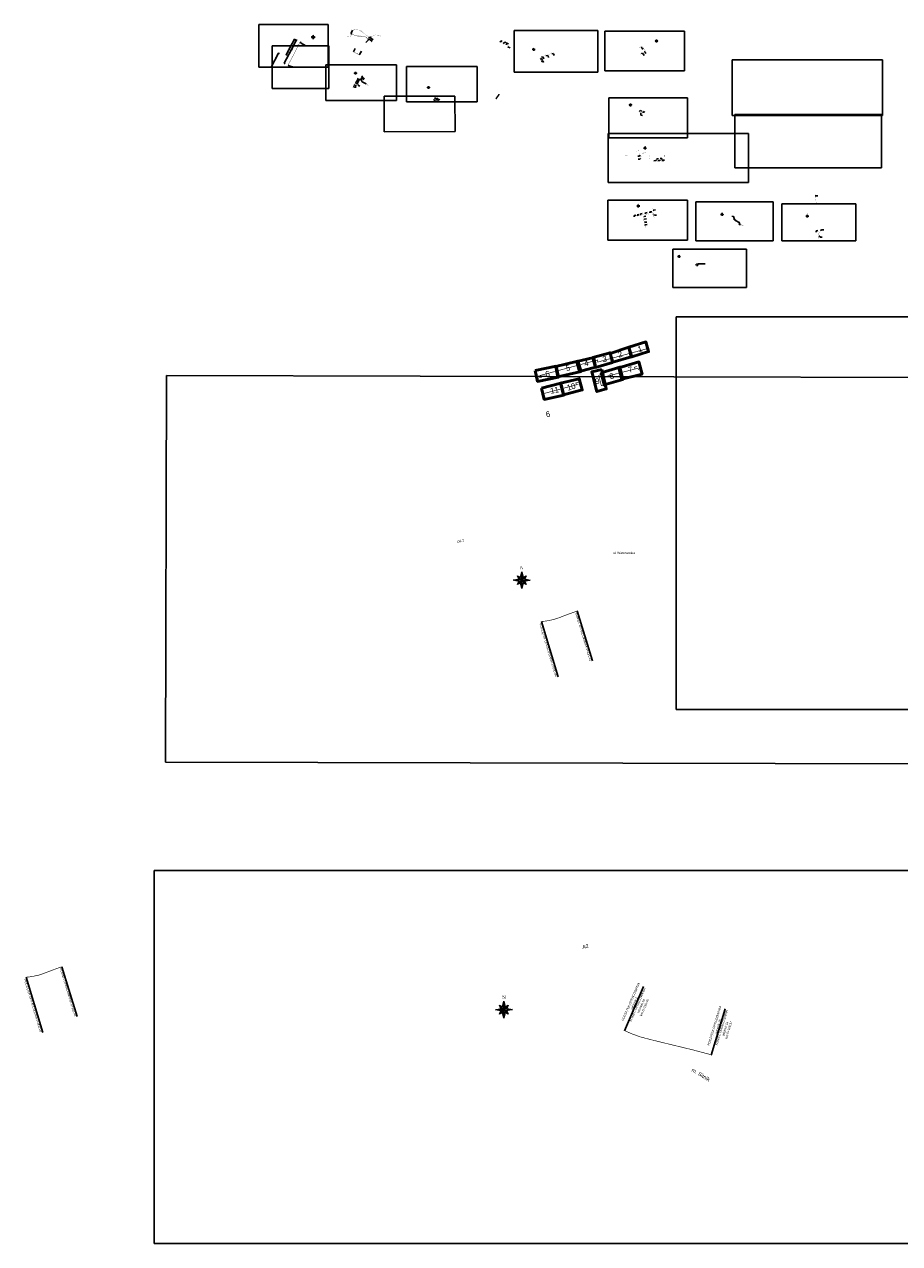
# Model space of a CAD drawing. Header units: metres. Extents: x 2852 to 11129, y 13973 to 19858.
# Tile 1 of 2: x 2852 to 7077, y 13973 to 19858. Entities that reach past the tile are written whole.
import ezdxf

# ---------------------------------------------------------------- set-up
doc = ezdxf.new("R2010")
doc.units = ezdxf.units.M
doc.header["$XCLIPFRAME"] = 2
doc.linetypes.add('3', pattern=[1, 0.5, -0.5])
doc.linetypes.add('8', pattern=[0.5, 0.25, -0.25])
for name, color, linetype, lineweight in [('!!!_ARKUSZE', 5, 'Continuous', 50), ('Północ', 7, 'Continuous', 18), ('T.M.wymiary', 7, 'Continuous', 0)]:
    doc.layers.add(name, color=color, linetype=linetype, lineweight=lineweight)
for name, color, linetype in [('C-DROGI-SYTUACJA-ETYKIETY', 7, 'Continuous'), ('S-5_opis_pkt_geometrycznych', 7, 'Continuous'), ('wymiarowanie', 7, 'Continuous')]:
    doc.layers.add(name, color=color, linetype=linetype)
doc.styles.add('Północ', font='times.ttf')
doc.styles.add('ROMANS', font='romans.shx', dxfattribs={"width": 0.8})
doc.styles.add('StyleArial', font='arial.ttf')
doc.styles.add('własny_500', font='isocp.shx', dxfattribs={"width": 0.9, "height": 1.2})
doc.dimstyles.new('OrgRuch', dxfattribs={"dimtxt": 2.5, "dimasz": 2.5, "dimexe": 1.25, "dimexo": 30, "dimtad": 1, "dimdec": 0, "dimrnd": 1, "dimtxsty": 'ROMANS', "dimblk": 'OBLIQUE', "dimcen": 2.5, "dimadec": 0, "dimazin": 0, "dimtfac": 1, "dimtdec": 0, "dimtmove": 0, "dimatfit": 3, "dimldrblk": 'OBLIQUE', "dimfxl": 1, "dimarcsym": 0})
picture_1 = doc.add_image_def('image1.jpg', size_in_pixel=(2880, 1024))
picture_2 = doc.add_image_def('image2.jpg', size_in_pixel=(2880, 1024))
picture_3 = doc.add_image_def('image3.jpg', size_in_pixel=(1415, 713))
picture_4 = doc.add_image_def('image4.jpg', size_in_pixel=(1419, 710))
picture_5 = doc.add_image_def('image5.jpg', size_in_pixel=(1417, 710))
picture_6 = doc.add_image_def('image6.jpg', size_in_pixel=(1420, 708))
picture_7 = doc.add_image_def('image7.jpg', size_in_pixel=(1417, 705))
picture_8 = doc.add_image_def('image8.jpg', size_in_pixel=(1412, 712))
picture_9 = doc.add_image_def('image9.jpg', size_in_pixel=(3418, 1263))
picture_10 = doc.add_image_def('image10.jpg', size_in_pixel=(3427, 1244))
picture_11 = doc.add_image_def('image11.jpg', size_in_pixel=(3358, 1171))
picture_12 = doc.add_image_def('image12.jpg', size_in_pixel=(1415, 713))
picture_13 = doc.add_image_def('image13.jpg', size_in_pixel=(1419, 710))
picture_14 = doc.add_image_def('image14.jpg', size_in_pixel=(1416, 710))
picture_15 = doc.add_image_def('image15.jpg', size_in_pixel=(1892, 979))
picture_16 = doc.add_image_def('image16.jpg', size_in_pixel=(3427, 1244))
picture_17 = doc.add_image_def('image17.jpg', size_in_pixel=(3358, 1171))

# ---------------------------------------------------------------- blocks, each defined once
blk = doc.blocks.new('Północ')
at = {"layer": 'Północ'}
h = blk.add_hatch(color=255, dxfattribs=at)
h.paths.add_polyline_path([(-15.6, 0), (-3, -3), (0, 0)])
h.paths.add_polyline_path([(-3, -3), (-8.1, -8.1), (-2.4, -5.4)])
h.paths.add_polyline_path([(0, 0), (0, -15.6), (3, -3)])
h.paths.add_polyline_path([(3, -3), (8.1, -8.1), (5.4, -2.4)])
h.paths.add_polyline_path([(3, 3), (0, 0), (15.6, 0)])
h.paths.add_polyline_path([(2.4, 5.4), (3, 3), (8.1, 8.1)])
h.paths.add_polyline_path([(0, 15.6), (-3, 3), (0, 0)])
h.paths.add_polyline_path([(-8.1, 8.1), (-5.4, 2.4), (-3, 3)])
h = blk.add_hatch(color=256, dxfattribs=at)
h.paths.add_polyline_path([(-3, 3), (-15.6, 0), (-4.3, 0, -0.198912)])
h.paths.add_polyline_path([(-3, 3, 0.198912), (-4.3, 0), (0, 0)])
h = blk.add_hatch(color=256, dxfattribs=at)
h.paths.add_polyline_path([(8.1, -8.1), (3, -3), (2.4, -5.4)])
h.paths.add_polyline_path([(-8.1, -8.1), (-3, -3), (-5.4, -2.4)])
h.paths.add_polyline_path([(-3, 3), (-2.4, 5.4), (-8.1, 8.1)])
h.paths.add_polyline_path([(8.1, 8.1), (3, 3), (5.4, 2.4)])
h = blk.add_hatch(color=256, dxfattribs=at)
h.paths.add_polyline_path([(0, -4.3), (-2.4, -5.4), (0, -15.6)])
h.paths.add_polyline_path([(0, -4.3, -0.198912), (-3, -3), (-2.4, -5.4)])
h.paths.add_polyline_path([(0, 0), (-3, -3, 0.198912), (0, -4.3)])
h = blk.add_hatch(color=256, dxfattribs=at)
h.paths.add_polyline_path([(0, 15.6), (0, 4.3, -0.198912), (3, 3)])
h.paths.add_polyline_path([(0, 4.3), (0, 0), (3, 3, 0.198912)])
h.paths.add_polyline_path([(15.6, 0), (4.3, 0, -0.198912), (3, -3)])
h.paths.add_polyline_path([(4.3, 0), (0, 0), (3, -3, 0.198912)])
for p, q in [((-15.6, 0), (-3, 3)), ((0, 0), (-15.6, 0)), ((0, 0), (-8.1, 8.1)), ((-5.4, 2.4), (-8.1, 8.1)), ((-8.1, 8.1), (-2.4, 5.4)), ((0, 0), (-8.1, -8.1)), ((-3, 3), (0, 15.6)), ((0, 0), (0, 15.6)), ((0, 15.6), (3, 3)), ((0, -15.6), (0, 15.6)), ((0, 0), (8.1, 8.1)), ((0, 0), (0, -15.6)), ((0, 0), (8.1, -8.1)), ((0, 0), (15.6, 0)), ((2.4, 5.4), (8.1, 8.1)), ((3, 3), (15.6, 0)), ((15.6, 0), (3, -3)), ((8.1, 8.1), (5.4, 2.4)), ((-3, -3), (-15.6, 0)), ((-8.1, -8.1), (-5.4, -2.4)), ((0, -4.3), (-8.1, -8.1)), ((0, -15.6), (-3, -3)), ((3, -3), (0, -15.6)), ((8.1, -8.1), (2.4, -5.4)), ((5.4, -2.4), (8.1, -8.1))]:
    blk.add_line(p, q, dxfattribs=at)
at = {"layer": 'Północ', "style": 'Północ'}
blk.add_text('N', height=5.88, dxfattribs=at).set_placement((-2.9, 19.8))
blk = doc.blocks.new('_Oblique')
at = {"layer": 'wymiarowanie', "color": 0, "lineweight": -2}
blk.add_line((-0.5, -0.5), (0.5, 0.5), dxfattribs=at)
blk = doc.blocks.new('*D64')
at = {"layer": 'Defpoints', "color": 0, "transparency": 16777216}
for p in [(4140.9, 19737.3), (4171.9, 19721.1), (4195.7, 19766.5)]:
    blk.add_point(p, dxfattribs=at)
at = {"layer": 'wymiarowanie', "color": 0, "lineweight": -2, "transparency": 16777216}
for p, q in [((4164.7, 19782.7), (4140.9, 19737.3)), ((4169.1, 19780.4), (4163.6, 19783.3)), ((4145.3, 19735), (4139.8, 19737.9))]:
    blk.add_line(p, q, dxfattribs=at)
for p, rotation in [((4164.7, 19782.7), 62.35158092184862), ((4140.9, 19737.3), 242.3515809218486)]:
    blk.add_blockref('_Oblique', p, dxfattribs=dict(at, rotation=rotation))
at = {"layer": 'wymiarowanie', "color": 0, "transparency": 16777216, "insert": (4150.2, 19761.3), "char_height": 3.5, "attachment_point": 5, "rotation": 62.35158, "style": 'ROMANS'}
blk.add_mtext('{\\fArial|b0|i0|c238|p34;Zakres robót - \\fArial|b0|i0|c0|p34;c\\fArial|b0|i0|c238|p34;zęść\\fArial|b0|i0|c0|p34; \\fArial|b0|i0|c238|p34;I}', dxfattribs=at)
blk = doc.blocks.new('*D65')
at = {"layer": 'Defpoints', "color": 0, "transparency": 16777216}
for p in [(4187, 19769.8), (4115.9, 19711.6), (4147.7, 19694.9)]:
    blk.add_point(p, dxfattribs=at)
at = {"layer": 'wymiarowanie', "color": 0, "lineweight": -2, "transparency": 16777216}
for p, q in [((4155.2, 19786.5), (4115.9, 19711.6)), ((4160.4, 19783.8), (4154.1, 19787.1)), ((4121.1, 19708.9), (4114.8, 19712.2))]:
    blk.add_line(p, q, dxfattribs=at)
for p, rotation in [((4155.2, 19786.5), 62.3181600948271), ((4115.9, 19711.6), 242.3181600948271)]:
    blk.add_blockref('_Oblique', p, dxfattribs=dict(at, rotation=rotation))
at = {"layer": 'wymiarowanie', "color": 0, "transparency": 16777216, "insert": (4133, 19750.4), "char_height": 3.5, "attachment_point": 5, "rotation": 62.31816, "style": 'ROMANS'}
blk.add_mtext('{\\fArial|b0|i0|c238|p34;Zakres robót - \\fArial|b0|i0|c0|p34;c\\fArial|b0|i0|c238|p34;zęść\\fArial|b0|i0|c0|p34; \\fArial|b0|i0|c238|p34;II}', dxfattribs=at)
blk = doc.blocks.new('*D66')
at = {"layer": 'Defpoints', "color": 0, "transparency": 16777216}
for p in [(4172.5, 19721.2), (4106.5, 19670), (4138.1, 19653.9)]:
    blk.add_point(p, dxfattribs=at)
at = {"layer": 'wymiarowanie', "color": 0, "lineweight": -2, "transparency": 16777216}
for p, q in [((4140.9, 19737.3), (4106.5, 19670)), ((4145.8, 19734.8), (4139.8, 19737.9)), ((4111.4, 19667.5), (4105.4, 19670.6))]:
    blk.add_line(p, q, dxfattribs=at)
for p, rotation in [((4140.9, 19737.3), 62.92691920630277), ((4106.5, 19670), 242.9269192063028)]:
    blk.add_blockref('_Oblique', p, dxfattribs=dict(at, rotation=rotation))
at = {"layer": 'wymiarowanie', "color": 0, "transparency": 16777216, "insert": (4121.1, 19705), "char_height": 3.5, "attachment_point": 5, "rotation": 62.92692, "style": 'ROMANS'}
blk.add_mtext('{\\fArial|b0|i0|c238|p34;Zakres robót - \\fArial|b0|i0|c0|p34;c\\fArial|b0|i0|c238|p34;zęść\\fArial|b0|i0|c0|p34; \\fArial|b0|i0|c238|p34;III i IV}', dxfattribs=at)

msp = doc.modelspace()

# ---------------------------------------------------------------- linework, layer by layer
at = {"layer": '!!!_ARKUSZE', "color": 0, "linetype": 'Continuous', "lineweight": 50}
for points in [[(5769.6, 18299.2), (5852.2, 18325), (5865, 18278.4), (5784.3, 18252.8)], [(5519.1, 18230.6), (5600.9, 18249.5), (5609, 18202.9), (5532, 18181.7)], [(5595.6, 18250), (5679.5, 18272.6), (5690.8, 18225.4), (5608.7, 18202.3)], [(5679.9, 18270.1), (5769.2, 18299.6), (5781.4, 18253.4), (5692.6, 18227.9)], [(5318.2, 18186.9), (5419.1, 18207.4), (5430.4, 18155.5), (5329.1, 18134.2)], [(5417.2, 18206.4), (5523.9, 18232.5), (5539.4, 18182.7), (5427.4, 18156.9)], [(5639.4, 18192), (5661.3, 18098.4), (5615.8, 18085.6), (5590.9, 18180.8)], [(5636.4, 18176.3), (5726.7, 18204), (5741.6, 18144.4), (5650.4, 18117.6)], [(5721.5, 18200.7), (5818.5, 18228.6), (5833.7, 18170), (5736.3, 18145.2)], [(5348.3, 18102.4), (5441.9, 18126.1), (5456.8, 18068.5), (5361.5, 18047.7)], [(5440.7, 18125.7), (5530.9, 18147.2), (5545.3, 18093.9), (5455.1, 18069.3)]]:
    msp.add_lwpolyline(points, close=True, dxfattribs=at)
at = {"color": 1}
for p, q in [((4187.8, 19767), (4183.6, 19773.9)), ((4427.8, 19813.7), (4435.5, 19830.7)), ((4427.8, 19813.7), (4432.4, 19810.4)), ((4500.6, 19770.4), (4513.6, 19783.8)), ((4513.1, 19785.2), (4511.3, 19786.8)), ((4513.6, 19783.8), (4511.4, 19785.8)), ((4513.1, 19785.2), (4517.6, 19786.5)), ((4513.6, 19794.8), (4521.6, 19794.2)), ((4517.6, 19786.5), (4530.8, 19774.9)), ((4521.6, 19794.2), (4534.8, 19782.6)), ((5151.2, 19778.8), (5148.8, 19771.6)), ((5151.2, 19778.8), (5159.1, 19775.7)), ((4187.8, 19767), (4208, 19756.5)), ((5181.7, 19767.2), (5179.2, 19759.9)), ((5181.7, 19767.2), (5189.6, 19764)), ((5406.7, 19715.8), (5398.6, 19717.5)), ((5406.7, 19715.8), (5409.4, 19707.7)), ((5838.7, 19715.6), (5831.3, 19718.4)), ((5833.1, 19742.8), (5831.9, 19748.8)), ((5833.1, 19742.8), (5839.9, 19737.7)), ((5838.7, 19715.6), (5843.4, 19708.5)), ((4129.2, 19657.1), (4124.6, 19661.2)), ((4129.2, 19657.1), (4151.3, 19651.8)), ((5354.6, 19681.4), (5347.5, 19678.6)), ((5356.4, 19699.5), (5348.9, 19701.2)), ((5354.6, 19681.4), (5357.3, 19673.3)), ((5356.4, 19699.5), (5359.1, 19691.4)), ((4486.2, 19599.6), (4481.1, 19609.8)), ((4486.2, 19599.6), (4493.8, 19595.7)), ((4439.3, 19558.8), (4446.8, 19554.9)), ((4452.9, 19554.8), (4446.8, 19554.9)), ((4452.5, 19584), (4460.1, 19580.1)), ((4458.6, 19596.2), (4466.2, 19592.3)), ((4466.2, 19580.1), (4460.1, 19580.1)), ((4464, 19563.5), (4460.9, 19566.3)), ((4464, 19563.5), (4471.5, 19559.6)), ((4472.3, 19592.2), (4466.2, 19592.3)), ((4481.9, 19580.6), (4474.6, 19596.5)), ((4481.9, 19580.6), (4502.2, 19570.2)), ((4834.1, 19489.4), (4828.2, 19495.9)), ((4834.1, 19489.4), (4842, 19486.2)), ((4849.3, 19497), (4843.4, 19503.5)), ((4849.3, 19497), (4857.2, 19493.8)), ((5824.3, 19442.5), (5820.2, 19436.9)), ((5824.3, 19442.5), (5832.3, 19439.5)), ((5838.8, 19437.5), (5846.8, 19434.5)), ((5838.8, 19437.5), (5839.2, 19431.6)), ((5814.6, 19207.6), (5823.1, 19208.1)), ((5826.5, 19210.6), (5823.1, 19208.1)), ((5891.4, 19199.9), (5899.9, 19200.4)), ((5902.8, 19202.4), (5899.9, 19200.4)), ((5910.5, 19199.8), (5919, 19200.3)), ((5920.8, 19204.9), (5919, 19200.3)), ((5929.9, 19200.4), (5938.3, 19200.9)), ((5940.3, 19206.5), (5938.3, 19200.9)), ((5872.1, 18952.6), (5871.2, 18947.7)), ((5872.1, 18952.6), (5880.5, 18953.4)), ((5796, 18934.8), (5804.3, 18936.5)), ((5796, 18934.8), (5796.3, 18929.6)), ((5825.7, 18944.2), (5834.1, 18945.7)), ((5825.7, 18944.2), (5826.2, 18936.7)), ((5846.4, 18918.2), (5844.7, 18915.8)), ((5846.4, 18918.2), (5854.7, 18919.8)), ((5849.6, 18889.8), (5857.9, 18891.5)), ((5895.6, 18936.3), (5889.8, 18938.1)), ((5895.6, 18936.3), (5904.1, 18936.8)), ((5849.6, 18889.9), (5847.9, 18887.5)), ((6694.8, 18831.6), (6686.7, 18837.1)), ((6702.6, 18866.1), (6695.1, 18862.8)), ((6702.6, 18866.1), (6711.1, 18865.9)), ((6694.8, 18831.6), (6703.3, 18831.4))]:
    msp.add_line(p, q, dxfattribs=at)
at = {"color": 5}
for p, q in [((4439.9, 19725.3), (4448.6, 19741.9)), ((4469.8, 19711.9), (4478.5, 19728.4)), ((5170.9, 19771.3), (5163.4, 19766.2)), ((5170.9, 19771.3), (5178.9, 19768.5)), ((5188.2, 19747.3), (5185.6, 19750.3)), ((5188.2, 19747.3), (5196.3, 19744.6)), ((5848.2, 19723.7), (5843.9, 19726.4)), ((5848.2, 19723.7), (5852.8, 19716.6)), ((4469.8, 19711.9), (4467.8, 19711.4)), ((5349.6, 19693.5), (5342.5, 19690.7)), ((5349.6, 19693.5), (5352.3, 19685.4)), ((5379.7, 19705.8), (5369.3, 19707.9)), ((5379.7, 19705.8), (5382.3, 19697.7)), ((4484.1, 19595), (4475.8, 19599.2)), ((4442.3, 19566.2), (4449.8, 19562.3)), ((4449.1, 19576.8), (4456.7, 19572.9)), ((4455.9, 19562.3), (4449.8, 19562.3)), ((4456.2, 19590.9), (4463.8, 19587)), ((4462.8, 19572.8), (4456.7, 19572.9)), ((4469.9, 19586.9), (4463.8, 19587)), ((4484.1, 19595), (4491.6, 19591.1)), ((4844.4, 19494.5), (4832.3, 19504)), ((4844.4, 19494.5), (4852, 19490.6)), ((5828.5, 19419.9), (5827.3, 19430.3)), ((5828.5, 19419.9), (5836.7, 19417.9)), ((5812.7, 19221.7), (5821.2, 19222.5)), ((5824.4, 19226.8), (5821.2, 19222.5)), ((5904.6, 19208.5), (5913.1, 19208.7)), ((5904.6, 19208.5), (5905.5, 19205.1)), ((5921, 19209.8), (5929.5, 19210)), ((5929.5, 19210), (5929.8, 19205.2)), ((6673.9, 19030.2), (6670.2, 19030.9)), ((6673.9, 19030.2), (6682.4, 19031)), ((5849.9, 18949), (5858.4, 18949.8)), ((5890.5, 18961.6), (5886.7, 18962.4)), ((5890.5, 18961.6), (5898.9, 18962.4)), ((5809.8, 18938.7), (5818, 18940.8)), ((5809.8, 18938.7), (5813.3, 18933.3)), ((5844.3, 18931.2), (5842, 18933)), ((5844.3, 18931.2), (5852.8, 18931.7)), ((5848, 18902.7), (5845.7, 18904.5)), ((5848, 18902.7), (5856.4, 18904)), ((5849.9, 18949), (5849.3, 18943.6)), ((6674.5, 18861.2), (6674.4, 18855.7)), ((6674.5, 18861.2), (6682.7, 18863.5))]:
    msp.add_line(p, q, dxfattribs=at)
at = {"color": 1, "lineweight": 25}
for p, q in [((6104.7, 18701.7), (6100, 18698.3)), ((6104.6, 18701.6), (6138.7, 18702.6))]:
    msp.add_line(p, q, dxfattribs=at)
at = {"color": 5, "flags": 128}
for points, const_width in [([(4408.9, 19801.7), (4421.3, 19798.6), (4424, 19798.2), (4425.6, 19799.3), (4427.1, 19800.4), (4434.7, 19817.3), (4443, 19835.4), (4467, 19830.3), (4504.3, 19805.2), (4506.1, 19803), (4508.8, 19799.8), (4512.1, 19796.1), (4513.3, 19795.1), (4513.7, 19795), (4516.3, 19795), (4517.8, 19795.3), (4518.9, 19796.2), (4522.4, 19800.6), (4524.3, 19800.9), (4529.2, 19800.7), (4531, 19800.5), (4532.9, 19801.6), (4540.9, 19805.5), (4543.5, 19806.7), (4544.8, 19807.1), (4564, 19805.5), (4575.6, 19799.5)], 0.8), ([(4439.9, 19725.3), (4457.4, 19716.6), (4467.8, 19711.4)], 1.5)]:
    msp.add_lwpolyline(points, dxfattribs=dict(at, const_width=const_width))
at = {"color": 1, "const_width": 1.5, "flags": 128}
for points in [[(4183.6, 19773.9), (4177.2, 19761.8), (4169.5, 19747), (4159.8, 19728.5), (4154.7, 19716.9), (4147.3, 19703.5), (4140.7, 19691.8), (4135.4, 19681), (4128.2, 19668.9), (4124.6, 19661.2)], [(4431.7, 19810.8), (4445.8, 19805.6), (4453, 19803), (4455.1, 19802.3), (4476.4, 19799.7), (4491, 19797.8), (4493.9, 19797.3), (4495.2, 19797.3), (4496.1, 19797.7), (4497, 19797.9), (4498, 19797.7), (4499.4, 19796.9), (4501.4, 19795.6), (4508.5, 19789), (4511, 19786.3), (4515.5, 19792.3), (4514.3, 19793.7), (4513.9, 19794.3), (4513.6, 19794.8)]]:
    msp.add_lwpolyline(points, dxfattribs=at)
at = {"color": 1, "linetype": '3', "lineweight": 40, "ltscale": 3, "const_width": 0.5, "flags": 128}
for points in [[(5145.6, 19772.7), (5160.2, 19767.2)], [(5175.7, 19761.3), (5188.1, 19756.6)], [(5828.6, 19750.6), (5825.7, 19744.9), (5818, 19749.1)], [(5823.7, 19713.8), (5841.5, 19725.3)], [(5845.5, 19735.2), (5846.1, 19739.1), (5838.7, 19744.9), (5828.7, 19750.8), (5828.6, 19750.6)], [(5339.9, 19698.3), (5362.7, 19705.8)], [(5349, 19675.3), (5343.9, 19687.1)], [(4477.1, 19601.9), (4481.2, 19610.2)], [(4451.5, 19550.5), (4454.5, 19558)], [(4457.3, 19565.1), (4457.6, 19565.8), (4462.1, 19566.5), (4462.1, 19566.6)], [(4470.9, 19589.6), (4473.9, 19595.5)], [(4830.7, 19501.2), (4827.5, 19494.3), (4825.5, 19495.4), (4826.4, 19497.5)], [(4846.8, 19503.1), (4844, 19504.4), (4843.5, 19503.3), (4841.9, 19503.3), (4836.4, 19506.1)], [(5819.5, 19436.9), (5822.7, 19435.8), (5821.5, 19432.3)], [(5835.5, 19428.6), (5837, 19432.6), (5842.4, 19430.8)], [(5911.4, 19205.2), (5915.1, 19205.3), (5916.5, 19204.8), (5925.8, 19205.1)], [(5936.2, 19206.5), (5944.4, 19206.6)], [(6672.1, 19016.7), (6673.6, 19004.5), (6674.5, 18997.5), (6676.8, 18994.3), (6678.3, 18992.9)], [(5867.7, 18946.9), (5886.1, 18950.3)], [(5886.5, 18950), (5886.5, 18949.1), (5886.7, 18949.1)], [(5793.7, 18930), (5794.6, 18929.2), (5800.6, 18930.8), (5800.9, 18929.8), (5808, 18931.7)], [(5822.6, 18935.6), (5839.6, 18940.1), (5839.8, 18939.8), (5841.2, 18940.1), (5842, 18940.9), (5842.1, 18942.2), (5844, 18942.5)], [(5843, 18924.6), (5845, 18911.7), (5845.2, 18909.7)], [(5847.2, 18894.4), (5848.9, 18880.9), (5850.5, 18876.8), (5850.7, 18876.1), (5851.6, 18875.4)], [(5888.7, 18948.2), (5890.1, 18935.9), (5891, 18928.9), (5893.3, 18925.7), (5894.8, 18924.3)], [(6685.4, 18824.3), (6687.2, 18844.9)], [(6688.3, 18855.1), (6691.1, 18855), (6691.1, 18858.1), (6694.7, 18859.8), (6695.4, 18862.3), (6692.7, 18866.6)]]:
    msp.add_lwpolyline(points, dxfattribs=at)
at = {"color": 5, "linetype": '3', "lineweight": 40, "ltscale": 3, "const_width": 0.5, "flags": 128}
for points in [[(5160.2, 19767.2), (5175.7, 19761.3)], [(5188.1, 19756.6), (5188.2, 19756.6), (5183.6, 19746.1)], [(5362.7, 19705.8), (5392, 19715.4)], [(5841.5, 19725.3), (5849.1, 19730.2), (5845.4, 19734.8), (5845.5, 19735.2)], [(5343.9, 19687.1), (5339.2, 19698.1)], [(4473.9, 19595.5), (4476.3, 19600.2), (4477.1, 19601.9)], [(4454.5, 19558), (4455.9, 19561.6)], [(4455.9, 19561.6), (4457.3, 19565.1)], [(4462.1, 19566.9), (4462.3, 19571.7), (4463.2, 19573.8)], [(4468.1, 19583.9), (4470.9, 19589.6)], [(4836.4, 19506.1), (4834.2, 19507.1), (4833.7, 19505.4), (4832.8, 19505.7), (4830.7, 19501.2)], [(5826.1, 19430.9), (5834.1, 19428.6), (5834.9, 19428.8), (5836.1, 19428.5), (5836, 19427.8)], [(5823.1, 19233.5), (5823.4, 19230.9), (5824, 19230.2), (5825.6, 19217.5)], [(5904.5, 19205), (5911.4, 19205.2)], [(5925.8, 19205.1), (5934.5, 19205.2), (5935.6, 19206.4), (5936.2, 19206.5)], [(6672, 19017.8), (6672.4, 19019.2), (6671.8, 19020.1), (6669.2, 19037.6)], [(5888.5, 18949.2), (5888.9, 18950.6), (5888.3, 18951.5), (5885.7, 18969.1)], [(5808, 18931.7), (5822.6, 18935.6)], [(5841.2, 18940.1), (5842.6, 18926.6), (5843.2, 18926.3), (5843.3, 18925.7), (5842.9, 18925.1), (5843, 18924.6)], [(5844, 18942.5), (5867.7, 18946.9)], [(5845.3, 18909.4), (5847.2, 18894.6), (5847.2, 18894.4)], [(5886.7, 18949.1), (5888.5, 18949.2), (5888.7, 18948.2)], [(6687.2, 18844.9), (6688.4, 18858.5), (6685.9, 18859.8), (6671.1, 18854.6)]]:
    msp.add_lwpolyline(points, dxfattribs=at)
at = {"color": 1, "linetype": '3', "lineweight": 40, "ltscale": 3, "flags": 128}
for points in [[(5392, 19715.4, 0.5, 0.5, 0), (5396.2, 19716.7, 0.5, 0.5, 0), (5412.2, 19722, 0.5, 0.5, 0), (5411.7, 19723.8, 0, 0, 0)], [(4463.2, 19573.8, 0.5, 0.5, 0), (4464.3, 19576.3, 0.5, 0.5, 0), (4464.5, 19576.9, 0.5, 0.5, 0), (4465.8, 19579.3, 0.5, 0.5, 0), (4468.1, 19583.9, 0, 0, 0)]]:
    msp.add_lwpolyline(points, format="xyseb", dxfattribs=at)
at = {"color": 1, "linetype": '3', "lineweight": 40, "ltscale": 2, "const_width": 0.5, "flags": 128}
for points in [[(5825.6, 19217.5), (5826.9, 19208.1)], [(5902.8, 19200.9), (5902.8, 19205), (5904.5, 19205)]]:
    msp.add_lwpolyline(points, dxfattribs=at)
at = {"flags": 128}
msp.add_lwpolyline([(6269.4, 18929), (6270.8, 18931.6), (6277.9, 18927.9), (6277, 18923.2), (6279.9, 18921.9), (6277.5, 18917.3), (6285.4, 18913.1), (6284.5, 18910.9), (6302.5, 18901.8), (6302.1, 18899.2), (6304, 18898.8), (6303, 18892.5), (6308.6, 18891.7)], dxfattribs=at)
at = {"color": 41, "const_width": 1.4, "flags": 128}
for points in [[(6298.1, 18905.2), (6303.5, 18902.3), (6302.6, 18895.8)], [(6302.6, 18891.6), (6322.1, 18888.3)]]:
    msp.add_lwpolyline(points, dxfattribs=at)
at = {"color": 30, "linetype": '3', "lineweight": 50, "ltscale": 8, "true_color": 0xf26722, "const_width": 3, "flags": 128}
for points in [[(5856.7, 18292), (5620.1, 18228.1), (5619.4, 18238.1), (5341.1, 18163.2), (5348.2, 18154.5), (5325.7, 18149.2)], [(5638.7, 18153.1), (5814.3, 18198.2), (5818.3, 18188.9)], [(5800.4, 18195.5), (5796.4, 18202.8), (5809, 18206.8)], [(5519.3, 18119.3), (5513.3, 18127.3), (5531.4, 18130.5)], [(5632, 18179.9), (5635.2, 18167.8), (5624.8, 18164.1), (5637.3, 18113.9), (5650.5, 18118.6), (5653.7, 18101.7)], [(5356.9, 18087.5), (5366.2, 18055.1)], [(5362.9, 18076.9), (5525.9, 18120.7)]]:
    msp.add_lwpolyline(points, dxfattribs=at)
at = {"color": 1, "linetype": 'Continuous', "lineweight": 40, "ltscale": 3, "const_width": 3, "flags": 128}
for points in [[(5348.1, 16975.7), (5372.6, 16978.3), (5407.1, 16985.3), (5433.1, 16993.8), (5466.5, 17006.8), (5520.7, 17026.5)], [(2859.9, 15258.7), (2884.4, 15261.3), (2919, 15268.3), (2944.9, 15276.9), (2978.3, 15289.8), (3032.5, 15309.5)], [(6168.3, 14884.2), (6080.4, 14907.7), (5943.7, 14940.8), (5882.3, 14955.8), (5823.5, 14971.3), (5779.1, 14987.6), (5749.2, 15001.8)]]:
    msp.add_lwpolyline(points, dxfattribs=at)
at = {"color": 1, "linetype": '8', "lineweight": 40, "ltscale": 3}
msp.add_circle((6098.2, 18696.5), 2.93, dxfattribs=at)
at = {"layer": 'S-5_opis_pkt_geometrycznych', "color": 7, "linetype": 'Continuous', "lineweight": -3}
for p, q in [((5594.9, 16785.6), (5520.7, 17026.5)), ((5428.6, 16709.1), (5348.1, 16975.7)), ((3106.7, 15068.6), (3032.5, 15309.5)), ((2940.4, 14992.1), (2859.9, 15258.7)), ((5840.7, 15214.5), (5748.5, 15000.4)), ((6235.4, 15105.8), (6167.9, 14882.7))]:
    msp.add_line(p, q, dxfattribs=at)
at = {"layer": 'T.M.wymiary'}
for p, q in [((5129.3, 19499.7), (5129.8, 19499.4)), ((5130.2, 19499.2), (5143.3, 19520)), ((5142.4, 19520.5), (5142.9, 19520.3))]:
    msp.add_line(p, q, dxfattribs=at)
at = {"layer": 'wymiarowanie'}
for p, q in [((4078, 19719.1), (4043.6, 19651.8)), ((4082.9, 19716.6), (4076.9, 19719.7)), ((4048.5, 19649.3), (4042.5, 19652.4))]:
    msp.add_line(p, q, dxfattribs=at)

# ---------------------------------------------------------------- block references
at = {"layer": 'Północ'}
for p, xscale, yscale, zscale, rotation in [((4245.6, 19796.2), 0.6243164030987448, 0.6243164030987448, 0.6243164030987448, 0.1225231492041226), ((5903.4, 19777.5), 0.4370214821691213, 0.4370214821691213, 0.4370214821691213, 0.1225231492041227), ((5310.5, 19736.4), 0.4370214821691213, 0.4370214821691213, 0.4370214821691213, 0.1225231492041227), ((4450.4, 19622.3), 0.4370214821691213, 0.4370214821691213, 0.4370214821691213, 0.1225231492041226), ((4802.4, 19553.6), 0.4370214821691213, 0.4370214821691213, 0.4370214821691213, 0.1225231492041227), ((5778.2, 19469.1), 0.4370214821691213, 0.4370214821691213, 0.4370214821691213, 0.1225231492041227), ((5848.2, 19260.9), 0.4370214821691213, 0.4370214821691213, 0.4370214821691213, 0.1225231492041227), ((5815.6, 18981.5), 0.4370214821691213, 0.4370214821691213, 0.4370214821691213, 0.1225231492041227), ((6220.1, 18940.7), 0.4370214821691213, 0.4370214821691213, 0.4370214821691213, 0.1225231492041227), ((6631.6, 18932.5), 0.4370214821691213, 0.4370214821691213, 0.4370214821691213, 0.1225231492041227), ((6012.3, 18737.8), 0.4370214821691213, 0.4370214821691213, 0.4370214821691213, 0.1225231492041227), ((5253, 17175.2), 2.622128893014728, 2.622128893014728, 2.622128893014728, 0.1225231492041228), ((5166.7, 15102.1), 2.622128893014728, 2.622128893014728, 2.622128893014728, 0.1225231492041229)]:
    msp.add_blockref('Północ', p, dxfattribs=dict(at, xscale=xscale, yscale=yscale, zscale=zscale, rotation=rotation))
at = {"layer": 'T.M.wymiary', "xscale": 0.85, "yscale": 0.85, "zscale": 0.85}
for p, rotation in [((5130.2, 19499.2), 237.8428641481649), ((5143.3, 19520), 57.84286414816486)]:
    msp.add_blockref('_Oblique', p, dxfattribs=dict(at, rotation=rotation))
at = {"layer": 'wymiarowanie'}
for p, rotation in [((4078, 19719.1), 62.92691920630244), ((4043.6, 19651.8), 242.9269192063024)]:
    msp.add_blockref('_Oblique', p, dxfattribs=dict(at, rotation=rotation))

# ---------------------------------------------------------------- texts
at = {"layer": '!!!_ARKUSZE', "color": 5, "linetype": 'Continuous', "attachment_point": 1}
for s, insert, char_height, rotation in [('1', (5809.3, 18301.6), 27.9, 18.07463), ('3', (5641.3, 18255.1), 27.9, 6.14419), ('2', (5714.7, 18276.3), 27.9, 13.82621), ('6', (5364.1, 18182.4), 27.9, 13.19576), ('5', (5462.6, 18210.7), 27.9, 15.16187), ('4', (5551.3, 18233.1), 27.9, 14.58554), ('7', (5763.7, 18202.1), 27.9, 18.57998), ('10', (5467.8, 18116.3), 27.88, 16.18989), ('9', (5604.7, 18147.4), 27.9, 13.47922), ('8', (5673.2, 18170.3), 27.9, 16.62256), ('11', (5388.3, 18102.3), 27.88, 10.58183), ('6', (5366.1, 17987.7), 27.9, 13.19576)]:
    msp.add_mtext_dynamic_manual_height_columns(s, width=6.035, gutter_width=12.5, heights=[0], dxfattribs=dict(at, insert=insert, char_height=char_height, rotation=rotation))
at = {"color": 1, "attachment_point": 1}
for s, insert, char_height, width, rotation in [('{\\fArial|b1|i0|c238|p34;KPO km 5+146,35}', (4428.6, 19814.8), 1.5, 19.055, 66.22313), ('\\pxi-3,l4,t4;{\\fArial|b1|i0|c238|p34;dr.^Igminna nr 100145L}', (4456.4, 19805.9), 1.5, 31.798, 351.71581), ('{\\fArial|b1|i0|c238|p34;PPO km 2+990,00}', (4501.2, 19770.4), 1.5, 19.055, 46.60809), ('{\\fArial|b1|i0|c238|p34;KPO km 0+290,28}', (4517.7, 19785.9), 1.5, 19.055, 319.52725), ('{\\fArial|b1|i0|c238|p34;PPO km 0+000,00}', (4521.6, 19793.6), 1.5, 19.055, 319.52725), ('{\\fArial|b1|i0|c238|p34;Etap 1}', (5152.5, 19780.9), 1.95, 65.533, 338.96732), ('{\\fArial|b1|i0|c238|p34;PPO km 0+328,00}', (4189.2, 19768.9), 1.95, 24.771, 333.40638), ('{\\fArial|b1|i0|c238|p34;Etap 3}', (5182.9, 19769.2), 1.95, 65.533, 338.96732), ('{\\fArial|b1|i0|c238|p34;Etap 5}', (5409, 19716.2), 1.95, 65.533, 289.0629), ('{\\fArial|b1|i0|c238|p34;Etap 3}', (5834.8, 19744.4), 1.95, 65.533, 324.0082), ('{\\fArial|b1|i0|c238|p34;Etap 1}', (5840.9, 19716.6), 1.95, 65.533, 304.0611), ('{\\fArial|b1|i0|c238|p34;KPO km 0+940,93}', (4129.8, 19659.7), 1.95, 24.771, 347.09467), ('{\\fArial|b1|i0|c238|p34;Etap 1}', (5356.9, 19681.8), 1.95, 65.533, 289.0629), ('{\\fArial|b1|i0|c238|p34;Etap 3}', (5358.7, 19699.8), 1.95, 65.533, 289.0629), ('{\\fArial|b1|i0|c238|p34;Etap 3}', (4460, 19598.1), 1.95, 65.533, 333.40638), ('{\\fArial|b1|i0|c238|p34;Etap 1}', (4487.7, 19601.5), 1.95, 65.533, 333.40638), ('{\\fArial|b1|i0|c238|p34;Etap 9}', (4440.7, 19560.7), 1.95, 65.533, 333.40638), ('{\\fArial|b1|i0|c238|p34;Etap 5}', (4453.9, 19585.9), 1.95, 65.533, 333.40638), ('{\\fArial|b1|i0|c238|p34;Etap 7}', (4465.4, 19565.4), 1.95, 65.533, 333.40638), ('{\\fArial|b1|i0|c238|p34;trasa projektowanego \\Pprzyłącza światłowodowego}', (4483.3, 19582.5), 1.95, 65.533, 333.40638), ('{\\fArial|b1|i0|c238|p34;Etap 3}', (4835.3, 19491.4), 1.95, 65.533, 338.96732), ('{\\fArial|b1|i0|c238|p34;Etap 1}', (4850.5, 19499), 1.95, 65.533, 338.96732), ('{\\fArial|b1|i0|c238|p34;Etap 1}', (5825.5, 19444.5), 1.95, 65.533, 340.25088), ('{\\fArial|b1|i0|c238|p34;Etap 3}', (5840, 19439.6), 1.95, 65.533, 340.25088), ('{\\fArial|b1|i0|c238|p34;Etap 1}', (5814.8, 19210), 1.95, 65.533, 4.1652), ('{\\fArial|b1|i0|c238|p34;Etap 1}', (5891.6, 19202.3), 1.95, 65.533, 4.1652), ('{\\fArial|b1|i0|c238|p34;Etap 3}', (5910.7, 19202.2), 1.95, 65.533, 4.1652), ('{\\fArial|b1|i0|c238|p34;Etap 5}', (5930.1, 19202.8), 1.95, 65.533, 4.1652), ('{\\fArial|b1|i0|c238|p34;Etap 3}', (5872.3, 18954.9), 1.95, 65.533, 6.14084), ('{\\fArial|b1|i0|c238|p34;Etap 7}', (5795.9, 18937.2), 1.95, 65.533, 12.01875), ('{\\fArial|b1|i0|c238|p34;Etap 5}', (5825.7, 18946.5), 1.95, 65.533, 10.91382), ('{\\fArial|b1|i0|c238|p34;Etap 9}', (5846.3, 18920.5), 1.95, 65.533, 12.01875), ('{\\fArial|b1|i0|c238|p34;Etap 11}', (5849.5, 18892.2), 1.95, 65.533, 12.01875), ('{\\fArial|b1|i0|c238|p34;Etap 1}', (5895.8, 18938.6), 1.95, 65.533, 4.1652), ('{\\fArial|b1|i0|c238|p34;Etap 1}', (6695.3, 18833.9), 1.95, 65.533, 359.37133), ('{\\fArial|b1|i0|c238|p34;Etap 3}', (6703, 18868.4), 1.95, 65.533, 359.37133), ('{\\fArial|b1|i0|c238|p34;Budynek mieszkalny\\Pprzeznaczony do rozbiórki}', (6104.7, 18704.4), 1.95, 65.533, 1.66053)]:
    msp.add_mtext(s, dxfattribs=dict(at, insert=insert, char_height=char_height, width=width, rotation=rotation))
at = {"color": 5, "attachment_point": 1}
for s, insert, char_height, width, rotation in [('\\pxi-3,l4,t4;{\\fArial|b1|i0|c238|p34;dr.^Ipowiatowa nr 1023L}', (4469.8, 19832.9), 1.5, 31.798, 325.91402), ('{\\fArial|b1|i0|c238|p34;PPO km 0+013,00}', (4441, 19726.3), 1.5, 19.055, 62.8311), ('\\pxi-3,l4,t3;{\\fArial|b1|i0|c238|p34;ul.^IWitosa}', (4454.7, 19720.9), 1.5, 19.055, 333.1479), ('{\\fArial|b1|i0|c238|p34;KPO km 0+163,87}', (4470.7, 19712.9), 1.5, 19.055, 62.8311), ('{\\fArial|b1|i0|c238|p34;Etap 2}', (5172, 19773.4), 1.95, 65.533, 341.80612), ('{\\fArial|b1|i0|c238|p34;Etap 4}', (5189.4, 19749.4), 1.95, 65.533, 341.80612), ('{\\fArial|b1|i0|c238|p34;Etap 2}', (5850.3, 19724.7), 1.95, 65.533, 304.0611), ('{\\fArial|b1|i0|c238|p34;Etap 2}', (5351.9, 19693.9), 1.95, 65.533, 289.0629), ('{\\fArial|b1|i0|c238|p34;Etap 4}', (5382, 19706.2), 1.95, 65.533, 289.0629), ('{\\fArial|b1|i0|c238|p34;Etap 8}', (4443.7, 19568.1), 1.95, 65.533, 333.40638), ('{\\fArial|b1|i0|c238|p34;Etap 6}', (4450.5, 19578.7), 1.95, 65.533, 333.40638), ('{\\fArial|b1|i0|c238|p34;Etap 4}', (4457.6, 19592.8), 1.95, 65.533, 333.40638), ('{\\fArial|b1|i0|c238|p34;Etap 2}', (4485.5, 19596.9), 1.95, 65.533, 333.40638), ('{\\fArial|b1|i0|c238|p34;Etap 2}', (4845.9, 19496.4), 1.95, 65.533, 333.40638), ('{\\fArial|b1|i0|c238|p34;Etap 2}', (5829.4, 19422.1), 1.95, 65.533, 347.25908), ('{\\fArial|b1|i0|c238|p34;Etap 2}', (5812.9, 19224.1), 1.95, 65.533, 5.96013), ('{\\fArial|b1|i0|c238|p34;Etap 2}', (5904.9, 19210.9), 1.95, 65.533, 2.21014), ('{\\fArial|b1|i0|c238|p34;Etap 4}', (5921.3, 19212.1), 1.95, 65.533, 2.21014), ('{\\fArial|b1|i0|c238|p34;Etap 2}', (6674.1, 19032.6), 1.95, 65.533, 5.96013), ('{\\fArial|b1|i0|c238|p34;Etap 4}', (5850.1, 18951.4), 1.95, 65.533, 5.96013), ('{\\fArial|b1|i0|c238|p34;Etap 2}', (5890.6, 18964), 1.95, 65.533, 5.96013), ('{\\fArial|b1|i0|c238|p34;Etap 6}', (5809.6, 18941.1), 1.95, 65.533, 14.84911), ('{\\fArial|b1|i0|c238|p34;Etap 8}', (5844.5, 18933.5), 1.95, 65.533, 4.22016), ('{\\fArial|b1|i0|c238|p34;Etap 10}', (5848.1, 18905), 1.95, 65.533, 9.55412), ('{\\fArial|b1|i0|c238|p34;Etap 2}', (6674.3, 18863.5), 1.95, 65.533, 16.67636)]:
    msp.add_mtext(s, dxfattribs=dict(at, insert=insert, char_height=char_height, width=width, rotation=rotation))
at = {"color": 7, "insert": (4168.5, 19754.1), "char_height": 1.95, "width": 18.432, "attachment_point": 1, "rotation": 59.86278}
msp.add_mtext('\\pxi-2,l4,t4;{\\fArial|b1|i0|c238|p34;ul.^IKrucza}', dxfattribs=at)
at = {"layer": 'C-DROGI-SYTUACJA-ETYKIETY', "linetype": 'Continuous', "width": 352.743, "attachment_point": 5, "style": 'StyleArial'}
for s, insert, char_height, rotation in [('DK 2', (4957.8, 17364.6), 10.76, 15.02984), ('ul. Warszawska', (5746.7, 17306.6), 10.758, 359.92463), ('KONIEC OPRACOWANIA 0+151.41', (5550.8, 16902.3), 10.758, 286.82114), ('POCZĄTEK OPRACOWANIA 0+000.00', (5379.6, 16838.2), 10.758, 286.82114), ('POCZĄTEK OPRACOWANIA 0+000.00', (2891.4, 15121.3), 10.758, 286.82114), ('KONIEC OPRACOWANIA 0+151.41', (3062.7, 15185.3), 10.758, 286.82114), ('POCZĄTEK OPRACOWANIA\\Podcinek 2\\PKONIEC OPRACOWANIA \\Podcinek 1b\\Pkm 0+550.00', (5812.3, 15126.6), 10.758, 66.71739), ('POCZĄTEK OPRACOWANIA\\Podcinek 1b\\PKONIEC OPRACOWANIA \\Podcinek 1a\\Pkm 0+108.37', (6217.8, 15014.6), 10.758, 73.20507)]:
    msp.add_mtext(s, dxfattribs=dict(at, insert=insert, char_height=char_height, rotation=rotation))
at = {"layer": 'T.M.wymiary', "attachment_point": 5, "style": 'własny_500'}
for s, insert, char_height, rotation in [('{\\fArial|b0|i0|c238|p34;B}', (4478.7, 19601.3), 2, 70.7636), ('{\\fArial|b0|i0|c238|p34;A}', (4483.2, 19610), 2, 70.7636), ('{\\fArial|b0|i0|c238|p34;J}', (4449.4, 19551.1), 2, 70.7636), ('{\\fArial|b0|i0|c238|p34;I}', (4452.8, 19558.9), 2, 70.7636), ('{\\fArial|b0|i0|c238|p34;H}', (4455.9, 19566.4), 2, 70.7636), ('{\\fArial|b0|i0|c238|p34;F}', (4465.2, 19573.3), 2, 70.7636), ('{\\fArial|b0|i0|c238|p34;G}', (4465.4, 19567), 2, 70.7636), ('{\\fArial|b0|i0|c238|p34;E}', (4470.5, 19583.6), 2, 70.7636), ('{\\fArial|b0|i0|c238|p34;D}', (4472.5, 19588.9), 2, 70.7636), ('{\\fArial|b0|i0|c238|p34;C}', (4476.2, 19595.3), 2, 70.7636), ('{\\fArial|b0|i0|c238|p34;27\\fArial|b0|i0|c0|p34;,0}', (5135.7, 19510.2), 1.2, 57.84286)]:
    msp.add_mtext(s, dxfattribs=dict(at, insert=insert, char_height=char_height, rotation=rotation))
at = {"layer": 'wymiarowanie', "attachment_point": 5, "style": 'ROMANS'}
for s, insert, char_height, rotation in [('{\\fArial|b0|i0|c238|p34;Zakres robót - \\fArial|b0|i0|c0|p34;c\\fArial|b0|i0|c238|p34;zęść\\fArial|b0|i0|c0|p34; \\fArial|b0|i0|c238|p34;III i IV}', (4058.2, 19686.8), 3.5, 62.92692), ('{\\fArial|b0|i0|c238|p34;Rakowa}', (5813.6, 19247.8), 2.3, 9.78636), ('{\\fArial|b0|i0|c238|p34;Wyszyńskiego}', (5754.1, 19226.4), 2.3, 5.07703), ('{\\fArial|b0|i0|c238|p34;Wesoła}', (5788.4, 19209.5), 2.3, 96.49797), ('{\\fArial|b0|i0|c238|p34;Kąpielowa}', (5829.2, 19216.3), 2.3, 96.49797), ('{\\fArial|b0|i0|c238|p34;Wyszyńskiego}', (5844, 19237.3), 2.3, 5.07703), ('{\\fArial|b0|i0|c238|p34;Leszczynowa}', (5868.1, 19218.7), 2.3, 96.49797), ('{\\fArial|b0|i0|c238|p34;Włoska}', (5941.2, 19222.9), 2.3, 88.15009), ('{\\fArial|b0|i0|c238|p34;Jastrzębia}', (5841.1, 18917.9), 2.3, 279.03061), ('{\\fArial|b0|i0|c238|p34;Gołębia}', (5858, 18941.9), 2.3, 7.26739), ('{\\fArial|b0|i0|c238|p34;Sowia}', (5886.4, 18941.7), 2.3, 276.18599), ('{\\fArial|b0|i0|c238|p34;Krzyżanowskiego}', (6297.6, 18908.2), 2.3, 333.59387), ('{\\fArial|b0|i0|c238|p34;A2}', (5560.4, 15407.3), 18.4, 12.06686), ('{\\fArial|b0|i0|c238|p34;m. Sitnik}', (6117.5, 14788.1), 18.4, 328.90585)]:
    msp.add_mtext(s, dxfattribs=dict(at, insert=insert, char_height=char_height, rotation=rotation))

# ---------------------------------------------------------------- dimensions: what is measured, and where the dimension line sits
at = {"layer": 'wymiarowanie'}
for p1, p2, distance, text, picture, middle in [((4187, 19769.8), (4147.7, 19694.9), -36, '{\\fArial|b0|i0|c238|p34;Zakres robót - \\fArial|b0|i0|c0|p34;c\\fArial|b0|i0|c238|p34;zęść\\fArial|b0|i0|c0|p34; \\fArial|b0|i0|c238|p34;II}', '*D65', (4133, 19750.4)), ((4195.7, 19766.5), (4171.9, 19721.1), -35, '{\\fArial|b0|i0|c238|p34;Zakres robót - \\fArial|b0|i0|c0|p34;c\\fArial|b0|i0|c238|p34;zęść\\fArial|b0|i0|c0|p34; \\fArial|b0|i0|c238|p34;I}', '*D64', (4150.2, 19761.3)), ((4172.5, 19721.2), (4138.1, 19653.9), -35.5, '{\\fArial|b0|i0|c238|p34;Zakres robót - \\fArial|b0|i0|c0|p34;c\\fArial|b0|i0|c238|p34;zęść\\fArial|b0|i0|c0|p34; \\fArial|b0|i0|c238|p34;III i IV}', '*D66', (4121.1, 19705))]:
    dim = msp.add_aligned_dim(p1=p1, p2=p2, distance=distance, text=text, dimstyle='OrgRuch', override={"dimtxt": 3.5, "dimasz": 1, "dimpost": 'm', "dimtmove": 1}, dxfattribs=at)
    dim.commit()
    dim.dimension.update_dxf_attribs({"geometry": picture, "text_midpoint": middle})

# ---------------------------------------------------------------- pictures from other files: only their frames are drawn
image = msp.add_image(picture_1, insert=(3983.1, 19637.7), size_in_units=(762, 270.9), dxfattribs=dict(brightness=68, contrast=68))
image.set_boundary_path([(-0.5, 191.3), (1267.4, 972)])
image = msp.add_image(picture_6, insert=(5216.4, 19627.6), size_in_units=(403.9, 201.4), dxfattribs=dict(brightness=70, contrast=55))
image.dxf.flags = 7
image = msp.add_image(picture_7, insert=(5654.5, 19633.1), size_in_units=(384.8, 191.5), dxfattribs=dict(brightness=75))
image.dxf.flags = 7
image = msp.add_image(picture_2, insert=(4047.5, 19548.1), size_in_units=(762, 270.9), dxfattribs=dict(brightness=68, contrast=68))
image.set_boundary_path([(-0.5, 244.6), (1037.5, 1023.5)])
image = msp.add_image(picture_3, insert=(4307.7, 19490.8), size_in_units=(340.6, 171.6), dxfattribs=dict(brightness=80))
image.dxf.flags = 7
image = msp.add_image(picture_9, insert=(6269.2, 19418.6), size_in_units=(725.5, 268.1))
image.dxf.flags = 7
image = msp.add_image(picture_4, insert=(4696.2, 19483.9), size_in_units=(341.9, 171.1), dxfattribs=dict(brightness=65))
image.dxf.flags = 7
image = msp.add_image(picture_5, insert=(4589.4, 19339.8), size_in_units=(341.5, 171.1), rotation=0.17168, dxfattribs=dict(brightness=65))
image.dxf.flags = 7
image = msp.add_image(picture_8, insert=(5672.7, 19310.7), size_in_units=(380.7, 192), dxfattribs=dict(brightness=75))
image.dxf.flags = 7
image = msp.add_image(picture_10, insert=(6282.2, 19166.2), size_in_units=(708.3, 257.1))
image.dxf.flags = 7
image = msp.add_image(picture_11, insert=(5669.7, 19095.2), size_in_units=(677.3, 236.2), dxfattribs=dict(brightness=70))
image.dxf.flags = 7
image = msp.add_image(picture_12, insert=(5668.6, 18815.9), size_in_units=(385, 194), dxfattribs=dict(brightness=86))
image.dxf.flags = 7
image = msp.add_image(picture_13, insert=(6093, 18813.5), size_in_units=(374.6, 187.4), dxfattribs=dict(brightness=70))
image.dxf.flags = 7
image = msp.add_image(picture_14, insert=(6508.8, 18812.8), size_in_units=(357.6, 179.3), dxfattribs=dict(brightness=75))
image.dxf.flags = 7
image = msp.add_image(picture_15, insert=(5981.9, 18587.6), size_in_units=(356.7, 184.6), dxfattribs=dict(brightness=80))
image.dxf.flags = 7
image = msp.add_image(picture_9, insert=(5999.2, 16551.3), size_in_units=(5129.7, 1895.5), dxfattribs=dict(brightness=85))
image.dxf.flags = 7
image = msp.add_image(picture_16, insert=(3533.3, 16296.8), size_in_units=(5139.5, 1865.7), rotation=-0.13506, dxfattribs=dict(brightness=85))
image.dxf.flags = 7
image = msp.add_image(picture_17, insert=(3478.8, 13972.9), size_in_units=(5163.2, 1800.5), dxfattribs=dict(brightness=85))
image.dxf.flags = 7

doc.saveas('drawing.dxf')
